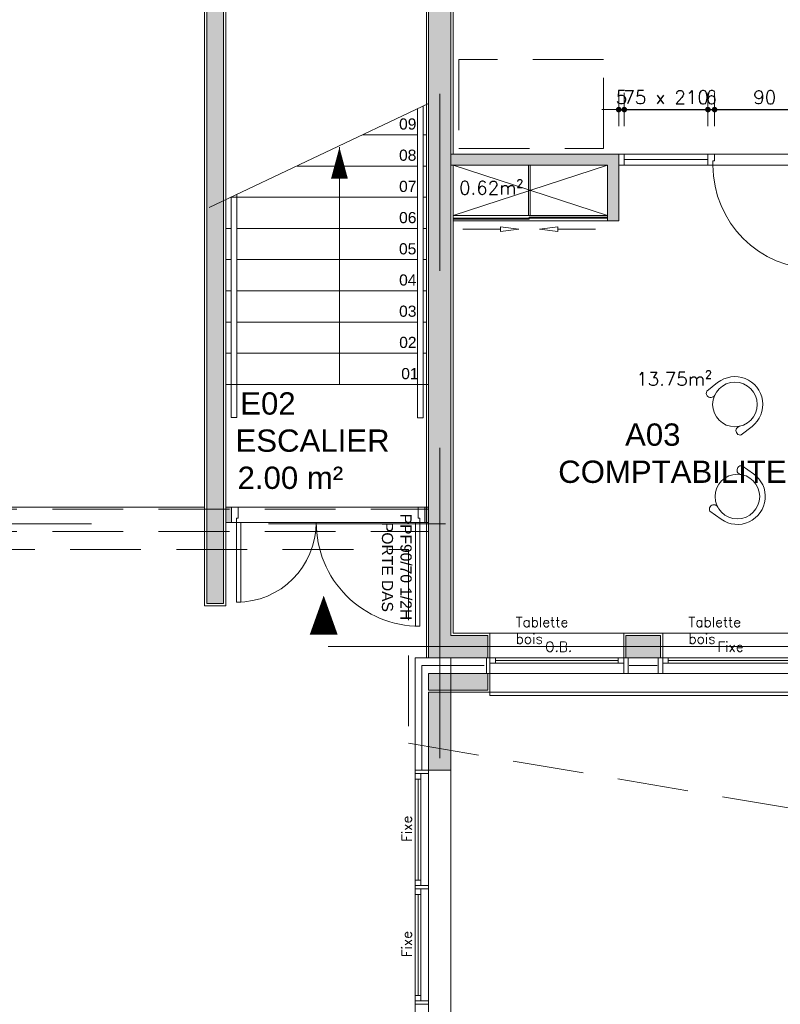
# Model space of a CAD drawing. Header units: metres. Extents: x 7788 to 81588, y -12566 to 39820.
# Tile 11 of 16: x 52451 to 59274, y 14314 to 23150. Entities that reach past the tile are written whole.
import ezdxf

# ---------------------------------------------------------------- set-up
doc = ezdxf.new("R2010")
doc.units = ezdxf.units.M
doc.header["$LTSCALE"] = 50
doc.linetypes.add('AXES', pattern=[50.800000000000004, 31.75, -6.349999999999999, 6.349999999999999, -6.349999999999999])
doc.linetypes.add('INTERROMPU', pattern=[19.049999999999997, 12.7, -6.349999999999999])
doc.layers.get('0').update_dxf_attribs({"lineweight": 0})
doc.layers.get('DefPoints').update_dxf_attribs({"lineweight": 0})
for name, color, linetype, lineweight in [('D-CLDIST', 3, 'Continuous', 0), ('D-CLDOUB', 2, 'Continuous', 0), ('D-ISOLAT', 104, 'Continuous', 0), ('E-MOBIL', 43, 'Continuous', 0), ('E-SERRUR', 9, 'Continuous', 0), ('H-CLOISON', 20, 'Continuous', 0), ('H-PAROIS', 9, 'Continuous', 0), ('O-MENUISEXT', 1, 'Continuous', 0), ('O-MENUISINT', 6, 'Continuous', 0), ('P-PLAF. PLACO', 60, 'Continuous', 0), ('R-ACCESSIBILITE PMR', 202, 'Continuous', 0), ('R-COT50', 7, 'Continuous', 0), ('R-TEXTE1', 7, 'Continuous', 0), ('R-TEXTE2', 1, 'Continuous', 0), ('S-AXESTR', 1, 'AXES', 0), ('S-ELTVUS', 195, 'Continuous', 0), ('S-ESCBETON', 1, 'Continuous', 0), ('S-MACON', 4, 'Continuous', 0), ('S-POUTRE', 8, 'INTERROMPU', 0), ('T-TEXTE SURFACE', 31, 'Continuous', 0), ('V-ENDUIT', 3, 'Continuous', 0)]:
    doc.layers.add(name, color=color, linetype=linetype, lineweight=lineweight)
doc.layers.add('SU-SURHAB', color=21, linetype='Continuous', lineweight=0, plot=False)
doc.layers.add('SU-SURHOB', color=225, linetype='Continuous', lineweight=0, plot=False)
doc.styles.add('AAP Fort', font='swiss.ttf')
doc.styles.add('Cotation', font='Romans.shx')
doc.linetypes.add('ISOLATION', pattern='A,0.00254,-2.54,[134,ltypeshp.shx,S=2.54,R=0,X=-2.54,Y=0],-5.08,[134,ltypeshp.shx,S=2.54,R=180,X=2.54,Y=0],-2.54', length=10.16254)
doc.dimstyles.new('COT50', dxfattribs={"dimscale": 0, "dimtxt": 120, "dimasz": 10, "dimexe": 1.25, "dimexo": 0.625, "dimgap": 50, "dimtad": 1, "dimdec": 1, "dimlfac": 0.1, "dimrnd": 0.5, "dimdsep": 46, "dimtxsty": 'Cotation', "dimblk1": 'POINTCOT', "dimblk2": 'POINTCOT', "dimsah": 1, "dimcen": 150, "dimse1": 1, "dimse2": 1, "dimadec": 0, "dimazin": 0, "dimtfac": 1, "dimtdec": 1, "dimtix": 1, "dimtmove": 2, "dimatfit": 3, "dimldrblk": 'POINTCOT', "dimfxl": 1, "dimtolj": 1, "dimarcsym": 0})

# ---------------------------------------------------------------- blocks, each defined once
blk = doc.blocks.new('PORTE 90+70 INT')
for points in [[(-173.4999999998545, 13.99999999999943), (-167.4999999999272, 14.00000000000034), (-167.4999999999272, 4.00000000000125), (-168.9999999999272, 4.000000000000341), (-168.9999999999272, 3.411e-13), (-173.4999999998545, -3.2969e-12), (-173.5000000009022, 13.9999999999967)], [(-7.276e-12, 14.00000000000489), (-5.999999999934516, 14.00000000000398), (-5.999999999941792, 4.000000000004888), (-4.499999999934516, 4.000000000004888), (-4.499999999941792, 3.979e-12), (-7.276e-12, 1.2506e-12), (1.0404619e-09, 14.00000000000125)]]:
    blk.add_lwpolyline(points)
for points in [[(-164.9999999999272, 1.2506e-12), (-168.9999999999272, 3.411e-13), (-168.9999999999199, -71.50000000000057), (-164.9999999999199, -71.50000000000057)], [(-8.499999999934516, 3.979e-12), (-4.499999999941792, 3.979e-12), (-4.499999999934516, -92.99999999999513), (-8.499999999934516, -92.99999999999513)]]:
    blk.add_lwpolyline(points, close=True)
for centre, radius, start, end in [((-168.9999999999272, 3.411e-13), 71.4999999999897, 270, 0), ((-4.499999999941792, 3.979e-12), 92.99999999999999, 179.9999999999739, 270)]:
    blk.add_arc(centre, radius, start, end)
blk = doc.blocks.new('Pint_Cloison10_93')
for points in [[(-8.499999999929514, -4.0927e-12), (-4.499999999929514, -4.0927e-12), (-4.499999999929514, 92.9999999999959), (-8.499999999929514, 92.9999999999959)], [(-95.99999999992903, -10.00000000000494), (-101.9999999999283, -10.00000000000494), (-101.9999999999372, -5.4001e-12), (-97.49999999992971, -4.718e-12), (-97.49999999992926, -4.000000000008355), (-95.99999999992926, -4.00000000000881)]]:
    blk.add_lwpolyline(points, close=True)
blk.add_lwpolyline([(3.4106e-12, -10.00000000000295), (-5.999999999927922, -10.00000000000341), (-5.999999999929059, -4.00000000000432), (-4.499999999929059, -4.000000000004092), (-4.499999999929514, -4.0927e-12), (0, 0), (1.0402346e-09, -10.00000000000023)])
at = {"ltscale": 25}
blk.add_arc((-4.499999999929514, -4.2064e-12), 93, 90, 180, dxfattribs=at)
blk = doc.blocks.new('D-FLECH3')
for p, q in [((-50.14238398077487, 2.274e-13), (-33.63163698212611, 2.071419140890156)), ((-33.63163698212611, -2.071419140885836), (-50.14238398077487, 2.274e-13)), ((-33.63163698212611, 2.071419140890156), (-33.63163698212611, -2.071419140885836)), ((0, 0), (-33.63163698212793, 1.1369e-12))]:
    blk.add_line(p, q)
blk = doc.blocks.new('POINTCOT')
for p, q in [((-2.61380653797e-05, 14.99998644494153), (-2.61380653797e-05, -15.00001355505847)), ((-15.00002613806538, -1.3555058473e-05), (14.99997386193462, -1.3555058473e-05))]:
    blk.add_line(p, q)
at = {"const_width": 2.495}
blk.add_lwpolyline([(-1.252526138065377, -1.3555058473e-05, 1), (1.252473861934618, -1.3555058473e-05, 1)], format="xyb", close=True, dxfattribs=at)
blk = doc.blocks.new('*D556')
at = {"layer": 'DefPoints', "color": 0}
for p in [(57874.13384663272, 22343.70715696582), (57824.13384663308, 21944.27353273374), (57874.13384663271, 21944.27353273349)]:
    blk.add_point(p, dxfattribs=at)
at = {"layer": 'R-COT50', "color": 0, "lineweight": -2}
for p, q in [((57814.13384663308, 22343.70715696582), (57804.13384663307, 22343.70715696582)), ((57824.13384663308, 22343.70715696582), (57874.13384663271, 22343.70715696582)), ((57884.13384663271, 22343.70715696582), (57894.13384663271, 22343.70715696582))]:
    blk.add_line(p, q, dxfattribs=at)
at = {"layer": 'R-COT50', "color": 0, "lineweight": -2, "xscale": 10, "yscale": 10, "zscale": 10}
blk.add_blockref('POINTCOT', (57824.13384663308, 22343.70715696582), dxfattribs=at)
at = {"layer": 'R-COT50', "color": 0, "lineweight": -2, "xscale": 10, "yscale": 10, "zscale": 10, "rotation": 180}
blk.add_blockref('POINTCOT', (57874.13384663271, 22343.70715696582), dxfattribs=at)
at = {"layer": 'R-COT50', "color": 0, "insert": (57849.1338466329, 22453.70715696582), "char_height": 120, "attachment_point": 5, "style": 'Cotation'}
blk.add_mtext('\\A1;5', dxfattribs=at)
blk = doc.blocks.new('*D557')
at = {"layer": 'DefPoints', "color": 0}
for p in [(58624.13384663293, 22343.70715696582), (57874.13384663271, 21944.27353273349), (58624.13384663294, 21944.27353273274)]:
    blk.add_point(p, dxfattribs=at)
at = {"layer": 'R-COT50', "color": 0, "lineweight": -2}
for p, q in [((57864.13384663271, 22343.70715696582), (57854.13384663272, 22343.70715696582)), ((57874.13384663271, 22343.70715696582), (58624.13384663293, 22343.70715696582)), ((58634.13384663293, 22343.70715696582), (58644.13384663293, 22343.70715696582))]:
    blk.add_line(p, q, dxfattribs=at)
at = {"layer": 'R-COT50', "color": 0, "lineweight": -2, "xscale": 10, "yscale": 10, "zscale": 10}
blk.add_blockref('POINTCOT', (57874.13384663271, 22343.70715696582), dxfattribs=at)
at = {"layer": 'R-COT50', "color": 0, "lineweight": -2, "xscale": 10, "yscale": 10, "zscale": 10, "rotation": 180}
blk.add_blockref('POINTCOT', (58624.13384663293, 22343.70715696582), dxfattribs=at)
at = {"layer": 'R-COT50', "color": 0, "insert": (58249.13384663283, 22453.70715696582), "char_height": 120, "attachment_point": 5, "style": 'Cotation'}
blk.add_mtext('\\A1;75 x 210', dxfattribs=at)
blk = doc.blocks.new('*D558')
at = {"layer": 'DefPoints', "color": 0}
for p in [(58684.13384663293, 22343.70715696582), (58624.13384663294, 21944.27353273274), (58684.13384663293, 21944.27353273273)]:
    blk.add_point(p, dxfattribs=at)
at = {"layer": 'R-COT50', "color": 0, "lineweight": -2}
for p, q in [((58614.13384663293, 22343.70715696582), (58604.13384663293, 22343.70715696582)), ((58624.13384663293, 22343.70715696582), (58684.13384663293, 22343.70715696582)), ((58694.13384663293, 22343.70715696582), (58704.13384663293, 22343.70715696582))]:
    blk.add_line(p, q, dxfattribs=at)
at = {"layer": 'R-COT50', "color": 0, "lineweight": -2, "xscale": 10, "yscale": 10, "zscale": 10}
blk.add_blockref('POINTCOT', (58624.13384663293, 22343.70715696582), dxfattribs=at)
at = {"layer": 'R-COT50', "color": 0, "lineweight": -2, "xscale": 10, "yscale": 10, "zscale": 10, "rotation": 180}
blk.add_blockref('POINTCOT', (58684.13384663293, 22343.70715696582), dxfattribs=at)
at = {"layer": 'R-COT50', "color": 0, "insert": (58654.13384663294, 22453.70715696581), "char_height": 120, "attachment_point": 5, "style": 'Cotation'}
blk.add_mtext('\\A1;6', dxfattribs=at)
blk = doc.blocks.new('*D559')
at = {"layer": 'DefPoints', "color": 0}
for p in [(59584.13384663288, 22343.70715696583), (58684.13384663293, 21944.27353273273), (59584.13384663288, 21944.27353273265)]:
    blk.add_point(p, dxfattribs=at)
at = {"layer": 'R-COT50', "color": 0, "lineweight": -2}
blk.add_line((58694.13384663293, 22343.70715696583), (59574.13384663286, 22343.70715696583), dxfattribs=at)
at = {"layer": 'R-COT50', "color": 0, "lineweight": -2, "xscale": 10, "yscale": 10, "zscale": 10, "rotation": 180}
blk.add_blockref('POINTCOT', (58684.13384663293, 22343.70715696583), dxfattribs=at)
at = {"layer": 'R-COT50', "color": 0, "lineweight": -2, "xscale": 10, "yscale": 10, "zscale": 10}
blk.add_blockref('POINTCOT', (59584.13384663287, 22343.70715696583), dxfattribs=at)
at = {"layer": 'R-COT50', "color": 0, "insert": (59134.1338466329, 22453.70715696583), "char_height": 120, "attachment_point": 5, "style": 'Cotation'}
blk.add_mtext('\\A1;90', dxfattribs=at)

msp = doc.modelspace()

# ---------------------------------------------------------------- hatches: boundary and pattern name
at = {"layer": 'H-CLOISON'}
h = msp.add_hatch(color=256, dxfattribs=at)
h.paths.add_polyline_path([(57824.13384663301, 21844.27353273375), (57724.13384663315, 21844.27353273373), (57724.13384663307, 21344.27353273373), (57824.13384663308, 21344.27353273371)])
h.paths.add_polyline_path([(56319.13172776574, 21944.27353273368), (56319.13172776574, 21844.27353273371), (57824.13384663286, 21844.27353273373), (57824.13384663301, 21944.27353273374)])
h = msp.add_hatch(color=256, dxfattribs=at)
h.dxf.hatch_style = 1
h.paths.add_polyline_path([(54351.00699262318, 18757.10458624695), (54299.13384669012, 18757.10458624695), (54299.1338466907, 18637.10458624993), (54351.00699263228, 18637.10458625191)])
h.paths.add_polyline_path([(54351.00699262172, 18777.10458625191), (54299.13384669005, 18777.10458625), (54299.13384669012, 18757.10458624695), (54351.00699262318, 18757.10458624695)])
h = msp.add_hatch(color=256, dxfattribs=at)
h.paths.add_polyline_path([(56119.13172776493, 18777.10458624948), (56099.13172776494, 18777.10458624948), (56099.13172776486, 18757.10458624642), (56119.13172776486, 18757.10458624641)])
h.paths.add_polyline_path([(56119.13172776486, 18757.10458624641), (56099.13172776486, 18757.10458624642), (56099.13172776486, 18637.10458624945), (56119.13172776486, 18637.10458624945)])
h.paths.add_polyline_path([(56099.13172776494, 18757.10458624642), (56086.00699263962, 18757.10458624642), (56086.0069926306, 18637.10458625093), (56099.13172776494, 18637.10458625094)])
h.paths.add_polyline_path([(56099.13172776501, 18777.10458624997), (56086.00699264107, 18777.10458624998), (56086.00699263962, 18757.10458624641), (56099.13172776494, 18757.10458624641)])
at = {"layer": 'H-PAROIS'}
h = msp.add_hatch(color=158, dxfattribs=at)
h.dxf.hatch_style = 1
h.paths.add_polyline_path([(56319.13172776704, 25617.83678424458), (56119.13172776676, 25617.83678424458), (56119.13172776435, 17424.27353273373), (56654.13172656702, 17424.27353277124), (56649.13172656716, 17624.27353273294), (56319.13172776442, 17624.27353273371)])
h = msp.add_hatch(color=158, dxfattribs=at)
h.dxf.hatch_style = 1
h.paths.add_polyline_path([(54279.13384666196, 18397.10458744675), (54129.13384666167, 18397.10458738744), (54129.13384666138, 17909.81793063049), (54279.13384666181, 17909.81793063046)])
h.paths.add_polyline_path([(54279.13384666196, 18557.10458624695), (54129.13384666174, 18557.104586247), (54129.13384666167, 18397.10458738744), (54279.13384666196, 18397.10458744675)])
h.paths.add_polyline_path([(54279.13384666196, 18627.10458611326), (54129.13384666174, 18627.10458611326), (54129.13384666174, 18557.104586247), (54279.13384666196, 18557.10458624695)])
h.paths.add_polyline_path([(54279.13384666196, 18757.10458624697), (54129.13384666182, 18757.10458624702), (54129.13384666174, 18627.10458611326), (54279.13384666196, 18627.10458611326)])
h.paths.add_polyline_path([(54279.13384666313, 24302.83678423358), (54129.13384666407, 24302.83678423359), (54129.13384666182, 18757.10458624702), (54279.13384666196, 18757.10458624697)])
h = msp.add_hatch(color=158, dxfattribs=at)
h.dxf.hatch_style = 1
h.paths.add_polyline_path([(57889.13172656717, 17624.27353273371), (57889.13172656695, 17424.27353264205), (58199.13172484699, 17424.27353277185), (58199.13172484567, 17624.27353273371)])
h = msp.add_hatch(color=158, dxfattribs=at)
h.dxf.hatch_style = 1
h.paths.add_polyline_path([(56119.13172776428, 17284.27353273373), (56119.13172767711, 17134.27353273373), (56649.13172647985, 17134.27353273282), (56649.13172656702, 17284.27353273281)])
h = msp.add_hatch(color=158, dxfattribs=at)
h.dxf.hatch_style = 1
h.paths.add_polyline_path([(56119.13172767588, 16414.27352845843), (56319.13172777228, 16414.27352845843), (56319.13172777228, 17114.27353273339), (56119.13172767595, 17114.27353273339)])

# ---------------------------------------------------------------- linework, layer by layer
at = {"layer": 'D-CLDIST'}
for p, q in [((54109.13384666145, 17889.81793063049), (54109.13384666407, 24322.83678423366)), ((54299.13384669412, 17889.81793063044), (54299.13384666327, 24322.8367842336)), ((56319.13172776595, 21944.27353273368), (57824.13384663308, 21944.27353273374)), ((57824.13384663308, 21344.27353273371), (57824.13384663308, 21944.27353273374)), ((56319.13172776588, 21844.2735327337), (57724.13303054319, 21844.27353273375)), ((57724.13384663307, 21344.27353273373), (57724.13384663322, 21844.27353273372)), ((57724.13384663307, 21344.27353273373), (57824.13384663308, 21344.27353273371)), ((54299.13384665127, 18777.10458625), (54351.0069926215, 18777.10458625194)), ((56086.00699263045, 18777.10458625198), (56119.13172776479, 18777.10458624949)), ((54299.13384665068, 18637.10458624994), (54351.0069926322, 18637.10458625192)), ((56086.00699263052, 18637.10458625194), (56119.13172776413, 18637.10458624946)), ((54109.13384666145, 17889.81793063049), (54299.13384666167, 17889.81793063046)), ((54299.13384666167, 17889.81793063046), (54299.13384666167, 17889.81793063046))]:
    msp.add_line(p, q, dxfattribs=at)
at = {"layer": 'D-CLDOUB'}
for p, q in [((56099.13172776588, 22387.50563126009), (56099.1317277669, 25622.83678423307)), ((56339.13172776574, 21944.27353273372), (56339.13172776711, 25622.83678423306)), ((56099.13172776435, 17424.27353273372), (56099.13172776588, 22387.50563126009)), ((56339.1317277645, 17644.27353273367), (56339.13172776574, 21844.27353273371)), ((56339.1317277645, 17644.27353273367), (56669.13172656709, 17644.27353273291)), ((56669.13172656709, 17644.27353273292), (56669.13172656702, 17424.27353272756)), ((57869.13172656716, 17644.27353273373), (57869.13172656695, 17424.27353272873)), ((57869.13172656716, 17644.27353273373), (58219.13172484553, 17644.27353273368)), ((58219.13172484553, 17644.27353273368), (58219.13172484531, 17424.2735327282)), ((55999.13172769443, 16414.27352845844), (55999.13172769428, 17424.27353273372)), ((56119.13172776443, 17424.27353273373), (55999.13172769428, 17424.27353273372))]:
    msp.add_line(p, q, dxfattribs=at)
at = {"layer": 'D-ISOLAT', "color": 32, "linetype": 'ISOLATION'}
for p, q in [((56059.13172769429, 17354.27353273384), (56618.18715629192, 17354.27353272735)), ((56059.13172769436, 16414.27352845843), (56059.13172769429, 17354.27353273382)), ((57919.13172656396, 17354.27353259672), (58169.13172484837, 17354.27353277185))]:
    msp.add_line(p, q, dxfattribs=at)
at = {"layer": 'E-MOBIL'}
for p, q in [((58711.56203294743, 19893.13777084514), (58613.53210572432, 19815.58047997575)), ((59021.79119642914, 19501.01806192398), (58923.76126917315, 19423.46077107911)), ((59033.19374713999, 19075.14915299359), (58931.15408725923, 19147.34962260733)), ((58744.39186857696, 18666.99051356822), (58642.35220872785, 18739.19098320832))]:
    msp.add_line(p, q, dxfattribs=at)
for centre, radius in [((58866.67661470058, 19697.07791640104), 199.9999999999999), ((58888.7928078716, 18871.06983326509), 199.9999999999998)]:
    msp.add_circle(centre, radius, dxfattribs=at)
for centre, radius, start, end in [((58866.67661470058, 19697.07791640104), 249.9999999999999, 308.3496116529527, 128.349611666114), ((58649.5366273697, 19798.72596418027), 39.75424860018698, 154.9146628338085, 334.9146628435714), ((58915.64216880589, 19462.37709782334), 39.75424860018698, 101.784560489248, 281.7845604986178), ((58925.12907962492, 19108.05459033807), 39.75424860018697, 81.28287159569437, 261.2828716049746), ((58888.7928078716, 18871.06983326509), 249.9999999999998, 234.717820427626, 54.71782044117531), ((58677.40323915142, 18757.94799650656), 39.75424860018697, 28.1527692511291, 208.1527692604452)]:
    msp.add_arc(centre, radius, start, end, dxfattribs=at)
at = {"layer": 'E-SERRUR'}
for p, q in [((56069.13384666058, 22372.60458625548), (56069.13384666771, 19577.10458625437)), ((56019.13384666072, 22349.11489553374), (56019.13384666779, 19577.10458625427)), ((54399.1338466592, 19579.65560665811), (54399.13384665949, 21581.27984398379)), ((54349.13384665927, 19579.65560665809), (54349.13384665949, 21557.10458625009)), ((54349.13384665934, 19579.65560665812), (54399.13384665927, 19579.65560665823)), ((56019.13384666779, 19577.10458625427), (56069.13384666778, 19577.10458625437))]:
    msp.add_line(p, q, dxfattribs=at)
at = {"layer": 'O-MENUISEXT'}
for p, q in [((56669.13172656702, 17374.27353272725), (57869.13172656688, 17374.27353264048)), ((56719.13172656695, 17399.2735327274), (57819.13172656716, 17399.27353264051)), ((58219.13172484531, 17374.27353272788), (59419.13172484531, 17374.2735326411)), ((58269.13172484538, 17399.27353272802), (59369.13172484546, 17399.27353264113)), ((57869.13172656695, 17284.27353264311), (58219.13172484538, 17284.27353263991))]:
    msp.add_line(p, q, dxfattribs=at)
at = {"layer": 'O-MENUISEXT', "ltscale": 250}
for p, q in [((56024.1317277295, 16334.27352845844), (56024.13172772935, 15429.27352893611)), ((56049.13172772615, 15379.27352893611), (56049.13172772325, 16334.27352845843)), ((56024.13172772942, 15299.27352893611), (56024.13172772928, 14394.27352939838)), ((56049.13172772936, 14394.27352939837), (56049.13172772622, 15349.27352893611))]:
    msp.add_line(p, q, dxfattribs=at)
at = {"layer": 'O-MENUISEXT'}
for points in [[(56639.13172656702, 17284.2735327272), (56639.13172656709, 17424.27353281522), (56669.13172656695, 17424.27353272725), (56669.13172656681, 17284.27353263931)], [(56639.13172656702, 17284.2735327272), (57909.13172656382, 17284.27353264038), (57909.13172656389, 17424.27353264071), (56639.13172656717, 17424.27353272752)], [(56669.13172656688, 17374.27353272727), (56719.13172656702, 17374.27353272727), (56719.13172656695, 17424.27353272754), (56669.13172656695, 17424.27353272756)], [(57869.13172656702, 17374.27353264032), (57819.13172656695, 17374.27353264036), (57819.13172656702, 17424.27353264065), (57869.13172656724, 17424.27353264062)], [(57869.13172656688, 17284.27353264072), (57869.13172656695, 17424.27353272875), (57909.13172656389, 17424.27353264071), (57909.13172656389, 17284.27353255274)], [(58179.13172484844, 17284.27353272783), (58179.13172484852, 17424.27353281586), (58219.13172484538, 17424.27353272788), (58219.13172484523, 17284.27353263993)], [(58179.13172484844, 17284.27353272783), (59459.13172484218, 17284.27353264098), (59459.13172484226, 17424.27353264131), (58179.13172484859, 17424.27353272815)], [(58219.13172484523, 17374.2735327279), (58269.13172484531, 17374.27353272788), (58269.13172484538, 17424.27353272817), (58219.13172484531, 17424.27353272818)]]:
    msp.add_lwpolyline(points, close=True, dxfattribs=at)
at = {"layer": 'O-MENUISEXT', "ltscale": 250}
for points in [[(55999.1317277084, 7069.273532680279), (56119.13172775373, 7069.273532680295), (56119.13172767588, 16414.27352845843), (55999.13172769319, 16414.27352845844)], [(56119.13172767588, 16414.27352845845), (55999.13172769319, 16414.27352845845), (55999.13172769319, 16384.27352845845), (56119.13172767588, 16384.27352845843)], [(56049.13172768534, 16384.27352845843), (55999.13172769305, 16384.27352845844), (55999.13172769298, 16334.27352845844), (56049.13172768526, 16334.27352845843)], [(56049.13172775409, 15429.27352893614), (55999.1317277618, 15429.27352893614), (55999.13172776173, 15379.27352893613), (56049.13172775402, 15379.27352893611)], [(56119.13172774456, 15379.27352893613), (55999.13172776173, 15379.27352893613), (55999.1317277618, 15349.27352893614), (56119.13172774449, 15349.27352893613)], [(56049.13172775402, 15349.27352893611), (55999.1317277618, 15349.27352893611), (55999.13172776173, 15299.27352893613), (56049.13172775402, 15299.27352893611)], [(56049.13172772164, 14394.2735293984), (55999.13172772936, 14394.2735293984), (55999.13172772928, 14344.27352939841), (56049.13172772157, 14344.2735293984)], [(56119.13172771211, 14344.2735293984), (55999.13172772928, 14344.27352939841), (55999.13172772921, 14314.27352939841), (56119.13172771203, 14314.27352939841)]]:
    msp.add_lwpolyline(points, close=True, dxfattribs=at)
at = {"layer": 'O-MENUISINT'}
for p, q in [((57874.13384663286, 21944.27353273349), (57874.13384663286, 21844.27353273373)), ((56339.13172776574, 21394.27353273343), (57724.13384663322, 21844.27353273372)), ((57724.13384663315, 21394.27353273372), (56339.13172776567, 21844.2735327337)), ((57874.13384663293, 21894.27353273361), (58624.13384663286, 21894.27353273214)), ((57724.13384663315, 21394.27353273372), (56339.13172776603, 21394.27353273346)), ((57724.13384663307, 21344.27353273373), (56339.13172776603, 21344.27353273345))]:
    msp.add_line(p, q, dxfattribs=at)
for points in [[(57824.13384663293, 21944.27353273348), (58624.13384663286, 21944.27353273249), (58624.13384663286, 21844.27353273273), (57824.13384663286, 21844.27353273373)], [(57014.13278719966, 21394.273532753), (57029.13278719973, 21394.273532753), (57029.13278719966, 21844.27353275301), (57014.13278719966, 21844.273532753)], [(57021.63278719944, 21369.27353273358), (57021.63278719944, 21359.27353273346), (56339.13172776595, 21359.2735327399), (56339.13172776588, 21369.27353274)], [(57021.63278719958, 21379.27353273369), (57021.63278719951, 21369.27353273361), (57724.133846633, 21369.27353273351), (57724.13384663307, 21379.2735327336)]]:
    msp.add_lwpolyline(points, close=True, dxfattribs=at)
at = {"layer": 'P-PLAF. PLACO', "color": 253}
for points in [[(56339.13172777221, 21844.27327135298), (57724.133846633, 21844.27353273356), (57724.13384663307, 21394.27353273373), (56339.13172776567, 21394.27353273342)], [(56339.13172776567, 21394.2735327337), (57724.133846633, 21394.27353273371), (57724.133846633, 21844.273271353), (56339.13172776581, 21844.27327135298)]]:
    msp.add_lwpolyline(points, close=True, dxfattribs=at)
at = {"layer": 'R-ACCESSIBILITE PMR', "linetype": 'INTERROMPU'}
msp.add_lwpolyline([(56389.07572622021, 21993.92600559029), (57689.07572621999, 21993.92600559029), (57689.07572621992, 22793.92600559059), (56389.07572622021, 22793.92600559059)], close=True, dxfattribs=at)
at = {"layer": 'R-TEXTE2'}
msp.add_lwpolyline([(55178.01310717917, 17982.35963635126, 0, 249.9999999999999, 0), (55178.01310717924, 17632.35963635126, 0, 0, 0)], format="xyseb", dxfattribs=at)
at = {"layer": 'S-AXESTR', "ltscale": 5}
for p, q in [((56219.13172776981, 32008.99941617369), (56219.13389609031, 16524.27006346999)), ((19756.76781225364, 18627.10458611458), (57319.13172776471, 18627.10458611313)), ((55219.13375606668, 17524.2735327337), (80774.76763216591, 17524.2735327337))]:
    msp.add_line(p, q, dxfattribs=at)
at = {"layer": 'S-ELTVUS'}
for p, q in [((56669.13172656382, 17644.27353275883), (57869.13172656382, 17644.27353275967)), ((58219.13172484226, 17644.27353275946), (59419.13172484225, 17644.27353276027)), ((56669.13172656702, 17084.2735327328), (56669.13172656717, 17114.27353273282)), ((56669.13172656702, 17084.27353273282), (59419.13172484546, 17084.27353273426))]:
    msp.add_line(p, q, dxfattribs=at)
at = {"layer": 'S-ESCBETON', "linetype": 'AXES', "ltscale": 2}
msp.add_line((56119.1338466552, 22397.1045862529), (54149.13384665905, 21466.1045862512), dxfattribs=at)
at = {"layer": 'S-ESCBETON'}
for p, q in [((56019.13384666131, 22117.10458625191), (55529.344220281, 22117.10458625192)), ((56099.13172776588, 22117.10458625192), (56069.13384666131, 22117.10458625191)), ((55319.13384665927, 19877.10458625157), (55319.13384665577, 22005.10458625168)), ((56019.13384666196, 21837.10458625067), (54939.32985073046, 21837.10458625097)), ((56099.13172776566, 21837.10458625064), (56069.13384666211, 21837.10458625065)), ((56019.13384666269, 21557.1045862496), (54348.75790680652, 21557.10458625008)), ((56099.13172776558, 21557.10458624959), (56069.13384666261, 21557.10458624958)), ((54349.13384665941, 21277.10458624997), (54299.1338466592, 21277.10458624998)), ((56019.13384666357, 21277.10458624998), (54399.13384665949, 21277.10458624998)), ((56099.13172776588, 21277.10458624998), (56069.13384666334, 21277.10458624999)), ((54349.13384665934, 20997.10458625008), (54299.13384665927, 20997.10458625)), ((56019.13384666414, 20997.10458625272), (54399.13384665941, 20997.10458625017)), ((56096.08967918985, 20997.10458625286), (56069.13384666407, 20997.10458625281)), ((54349.1338466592, 20717.10458624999), (54299.13384665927, 20717.10458624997)), ((56019.13384666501, 20717.10458624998), (54399.13384665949, 20717.10458624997)), ((56099.13172776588, 20717.10458624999), (56069.1338466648, 20717.10458625)), ((54349.1338466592, 20437.10458625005), (54299.1338466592, 20437.10458624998)), ((56019.1338466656, 20437.10458625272), (54399.13384665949, 20437.10458625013)), ((56099.13172776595, 20437.10458625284), (56069.13384666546, 20437.10458625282)), ((54349.13384665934, 20157.10458625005), (54299.13384665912, 20157.10458624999)), ((56019.13384666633, 20157.10458625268), (54399.13384665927, 20157.10458625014)), ((56099.13172776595, 20157.10458625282), (56069.13384666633, 20157.10458625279)), ((54349.1338466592, 19877.10458625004), (54299.13384665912, 19877.10458624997)), ((56019.13384666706, 19877.10458625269), (54399.13384665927, 19877.10458625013)), ((56099.13172776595, 19877.10458625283), (56069.13384666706, 19877.10458625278))]:
    msp.add_line(p, q, dxfattribs=at)
msp.add_lwpolyline([(55319.13384665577, 22005.10458625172, 0, 149.9999999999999, 0), (55319.13384665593, 21725.10458625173, 0, 0, 0)], format="xyseb", dxfattribs=at)
at = {"layer": 'S-MACON'}
for p, q in [((56119.1317277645, 17424.27353273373), (56119.13172776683, 25602.83678423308)), ((56319.13172776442, 17624.27353273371), (56319.13172776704, 25602.83678423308)), ((54129.13384666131, 17909.81793063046), (54129.13384666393, 24302.83678423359)), ((54279.13384666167, 17909.81793063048), (54279.13384666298, 24302.83678423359)), ((54129.13384666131, 17909.81793063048), (54279.13384666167, 17909.81793063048)), ((56319.13172776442, 17624.27353273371), (56649.13172656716, 17624.27353273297)), ((56649.13172656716, 17624.27353273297), (56649.13172656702, 17424.27353272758)), ((57889.13172656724, 17624.2735327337), (57889.13172656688, 17424.27353272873)), ((57889.13172656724, 17624.2735327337), (58199.1317248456, 17624.2735327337)), ((58199.1317248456, 17624.2735327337), (58199.13172484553, 17424.27353272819)), ((56119.1317277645, 17424.27353273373), (56649.13172656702, 17424.27353272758)), ((57889.13172656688, 17424.27353272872), (58199.1317248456, 17424.27353272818)), ((56119.13172776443, 17284.27353273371), (56649.13172656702, 17284.27353273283)), ((56119.13172776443, 17284.27353273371), (56119.13172767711, 17134.27353273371)), ((56649.13172656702, 17284.27353273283), (56649.13172648, 17134.27353273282)), ((56119.13172776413, 17134.27353273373), (56649.13172648, 17134.27353273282)), ((56319.13172777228, 17114.27353273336), (56119.13172767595, 17114.27353273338)), ((56119.13172767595, 17114.27353273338), (56119.13172767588, 16414.27352845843)), ((56319.13172777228, 16414.27352845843), (56319.13172777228, 17114.27353273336)), ((56119.13172767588, 16414.27352845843), (56319.13172777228, 16414.27352845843))]:
    msp.add_line(p, q, dxfattribs=at)
at = {"layer": 'S-POUTRE'}
for p, q in [((50839.13172776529, 18757.10458624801), (56119.13172776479, 18757.10458624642)), ((50839.13172776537, 18557.10458624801), (56119.13172776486, 18557.10458624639)), ((50999.13384678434, 18397.10458614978), (55939.13384667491, 18397.10458810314)), ((55939.13384667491, 18397.10458810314), (55939.13384668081, 16656.92068091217)), ((56319.13172777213, 17114.27353273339), (56319.13172777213, 17424.27353273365)), ((55939.13384668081, 16656.92068091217), (63866.11763696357, 15305.73026191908)), ((56319.13172776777, 7069.273532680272), (56319.13172777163, 16414.27352845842))]:
    msp.add_line(p, q, dxfattribs=at)
at = {"layer": 'SU-SURHAB'}
for points in [[(50839.13172776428, 30472.83678430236), (51499.13392025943, 30472.83678430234), (51499.1339202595, 30692.83678217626), (52619.13384661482, 30692.83678228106), (52619.13384661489, 28455.7430277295), (56099.13172778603, 27401.19821525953), (56099.13172775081, 24322.8367842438), (54109.13384666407, 24322.83678423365), (54109.13384666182, 18777.10458624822), (50839.13172775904, 18777.10458624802)], [(56319.13172775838, 21944.27353273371), (68129.13384663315, 21944.2735327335), (68129.13384663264, 23474.27353273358), (65689.13384663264, 23474.2735327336), (64289.13384663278, 23474.27353273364), (59286.1554961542, 23474.27353273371), (58339.06459931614, 27272.83678423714), (56319.13172775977, 27272.83652285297)], [(56339.1317277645, 17644.27353273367), (59789.13384662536, 17644.27353273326), (59789.1338466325, 21844.27353273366), (57824.13384663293, 21844.27353273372), (57824.13384663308, 21344.27353273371), (56339.13172776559, 21344.27353273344)], [(56339.13172776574, 21394.27353273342), (57724.13303054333, 21394.27353273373), (57724.13303054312, 21844.27327135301), (56339.13172776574, 21844.27353273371)], [(54299.13384666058, 19877.10458624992), (56119.13172775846, 19877.10458624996), (56119.13172775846, 18777.10458624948), (54299.13384666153, 18777.10458624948)], [(50819.13172775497, -3665.726467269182), (56099.13172776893, -3665.726467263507), (56099.1317277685, -150.273161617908), (57051.27614003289, -357.7592672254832), (57428.71125998, 1374.273532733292), (56099.1317277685, 1374.273532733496), (56099.13172776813, 6024.273532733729), (55999.13172767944, 6024.273532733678), (55999.13172769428, 17424.27353273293), (56099.13172776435, 17424.27353273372), (56099.13172776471, 18637.10458625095), (54299.13384669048, 18637.10458624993), (54299.13384669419, 17889.81793063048), (54109.13384666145, 17889.81793063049), (54109.13384666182, 18777.10458624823), (50939.1317277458, 18777.10458624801), (50939.13172774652, 3644.273532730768), (50819.13172775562, 3644.273532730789)]]:
    msp.add_lwpolyline(points, close=True, dxfattribs=at)
at = {"layer": 'SU-SURHOB'}
msp.add_lwpolyline([(50839.13172774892, -3785.7316829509), (56099.12862601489, -3785.726487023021), (56099.13172776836, -6925.726467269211), (56339.13172776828, -6925.726467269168), (56339.13172776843, -6155.72646731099), (73749.13384663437, -6155.726467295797), (73749.13384663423, -6925.726467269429), (73989.13384663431, -6925.726467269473), (73989.13384662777, 6364.273532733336), (56319.13172777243, 6364.273532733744), (56319.13172777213, 17114.27353273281), (79894.76762896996, 17114.27353275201), (79894.76762897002, 28912.83678334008), (73753.10879002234, 28912.83678325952), (74109.35879019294, 31002.83678424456), (44559.12749001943, 31002.8367842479)], dxfattribs=at)
at = {"layer": 'V-ENDUIT'}
for p in [(56669.13172656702, 17284.2735327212), (56319.13172777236, 17114.27353273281)]:
    msp.add_line(p, (56669.13172646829, 17114.27353273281), dxfattribs=at)

# ---------------------------------------------------------------- block references
at = {"layer": 'O-MENUISINT', "xscale": -10, "yscale": 10, "zscale": 10}
for name, p, rotation in [('Pint_Cloison10_93', (59644.1338466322, 21844.27353273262), 180), ('D-FLECH3', (56427.34540020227, 21269.9824158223), 359.9999999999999)]:
    msp.add_blockref(name, p, dxfattribs=dict(at, rotation=rotation))
at = {"layer": 'O-MENUISINT', "xscale": 10, "yscale": 10, "zscale": 10}
for name, p in [('D-FLECH3', (57615.92017419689, 21269.98241582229)), ('PORTE 90+70 INT', (56086.0069926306, 18637.10458625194))]:
    msp.add_blockref(name, p, dxfattribs=at)

# ---------------------------------------------------------------- texts
at = {"layer": 'O-MENUISINT', "insert": (55832.77338246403, 18239.00769867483), "char_height": 99.99999999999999, "width": 1929.433919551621, "attachment_point": 5, "rotation": 270.00000000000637, "style": 'AAP Fort'}
msp.add_mtext('PPF90/70 1/2H\\PPORTE DAS', dxfattribs=at)
at = {"layer": 'R-TEXTE1', "char_height": 89.99999999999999, "attachment_point": 1, "style": 'Cotation'}
for s, insert in [('{\\W1;Tablette bois}', (56900.25631248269, 17789.44983026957)), ('{\\W1;Tablette bois}', (58450.25631076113, 17789.44983027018)), ('{\\W1;O.B.}', (57164.21174525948, 17568.04018242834)), ('{\\W1;Fixe}', (58709.21174353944, 17568.04018242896))]:
    msp.add_mtext_dynamic_manual_height_columns(s, width=79.38706078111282, gutter_width=12.5, heights=[0], dxfattribs=dict(at, insert=insert))
at = {"layer": 'R-TEXTE1', "char_height": 89.99999999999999, "attachment_point": 1, "rotation": 89.99999999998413, "style": 'Cotation'}
for insert in [(55878.31525063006, 15771.85354739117), (55878.31525063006, 14736.85354786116)]:
    msp.add_mtext_dynamic_manual_height_columns('{\\W1;Fixe}', width=79.38706078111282, gutter_width=12.5, heights=[0], dxfattribs=dict(at, insert=insert))
at = {"layer": 'R-TEXTE2', "attachment_point": 4, "style": 'AAP Fort'}
for s, insert, char_height, width in [('{\\fArial|b0|i0|c0|p34;\\W6.1358;  \\W1;09}', (55377.79709236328, 22213.5677876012), 100, 619.7468861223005), ('{\\fArial|b0|i0|c0|p34;\\W6.1358;  \\W1;08}', (55377.79709236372, 21933.56778760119), 100, 619.7468861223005), ('{\\fArial|b0|i0|c0|p34;\\W6.1384;  \\W1;07}', (55377.79709229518, 21653.56778760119), 100, 619.7468861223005), ('{\\fArial|b0|i0|c0|p34;\\W6.1393;  \\W1;06}', (55377.79709236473, 21373.56778760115), 100, 619.7468861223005), ('{\\fArial|b0|i0|c0|p34;\\W6.1287;  \\W1;05}', (55377.79709229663, 21093.56778760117), 100, 619.7468861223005), ('{\\fArial|b0|i0|c0|p34;\\W6.1437;  \\W1;04}', (55377.79709229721, 20813.56778760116), 100, 619.7468861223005), ('{\\fArial|b0|i0|c0|p34;\\W6.1384;  \\W1;03}', (55377.79709229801, 20533.56778760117), 100, 619.7468861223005), ('{\\fArial|b0|i0|c0|p34;\\W6.1516;  \\W1;02}', (55377.79709236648, 20253.56778760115), 100, 619.7468861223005), ('{\\fArial|b0|i0|c0|p34;\\W6.3871;  \\W1;01}', (55377.79709236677, 19973.56778760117), 100, 619.7468861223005), ('{\\fArial|b0|i0|c0|p34;\\W0.78829; \\W1;E02\\P{\\W0.21114; }ESCALIER\\P{\\W0.482929; }2.00 m²}', (54368.12055064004, 19371.35206298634), 200, 1684.14536611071), ('{\\fArial|b0|i0|c0|p34;\\W7.7274; \\W1;A03\\PCOMPTABILITE}', (57281.54642487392, 19258.74198574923), 200, 1684.14536611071)]:
    msp.add_mtext(s, dxfattribs=dict(at, insert=insert, char_height=char_height, width=width))
at = {"layer": 'T-TEXTE SURFACE', "char_height": 120, "attachment_point": 1, "style": 'Cotation'}
for s, insert in [('0.62m²', (56392.03078320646, 21701.0341543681)), ('13.75m²', (57981.34090657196, 19986.43593677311))]:
    msp.add_mtext(s, dxfattribs=dict(at, insert=insert))

# ---------------------------------------------------------------- dimensions: what is measured, and where the dimension line sits
at = {"layer": 'R-COT50'}
dim = msp.add_linear_dim(base=(58624.13384663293, 22343.70715696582), p1=(57874.13384663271, 21944.27353273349), p2=(58624.13384663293, 21944.27353273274), text='<> x 210', dimstyle='COT50', override={"dimscale": 1}, dxfattribs=at)
dim.commit()
dim.dimension.update_dxf_attribs({"geometry": '*D557', "text_midpoint": (58249.13384663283, 22453.70715696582)})
for base, p1, p2, picture, middle in [((57874.13384663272, 22343.70715696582), (57824.13384663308, 21944.27353273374), (57874.13384663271, 21944.27353273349), '*D556', (57849.1338466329, 22453.70715696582)), ((58684.13384663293, 22343.70715696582), (58624.13384663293, 21944.27353273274), (58684.13384663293, 21944.27353273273), '*D558', (58654.13384663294, 22453.70715696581)), ((59584.13384663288, 22343.70715696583), (58684.13384663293, 21944.27353273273), (59584.13384663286, 21944.27353273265), '*D559', (59134.1338466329, 22453.70715696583))]:
    dim = msp.add_linear_dim(base=base, p1=p1, p2=p2, dimstyle='COT50', override={"dimscale": 1}, dxfattribs=at)
    dim.commit()
    dim.dimension.update_dxf_attribs({"geometry": picture, "text_midpoint": middle})

doc.saveas('drawing.dxf')
